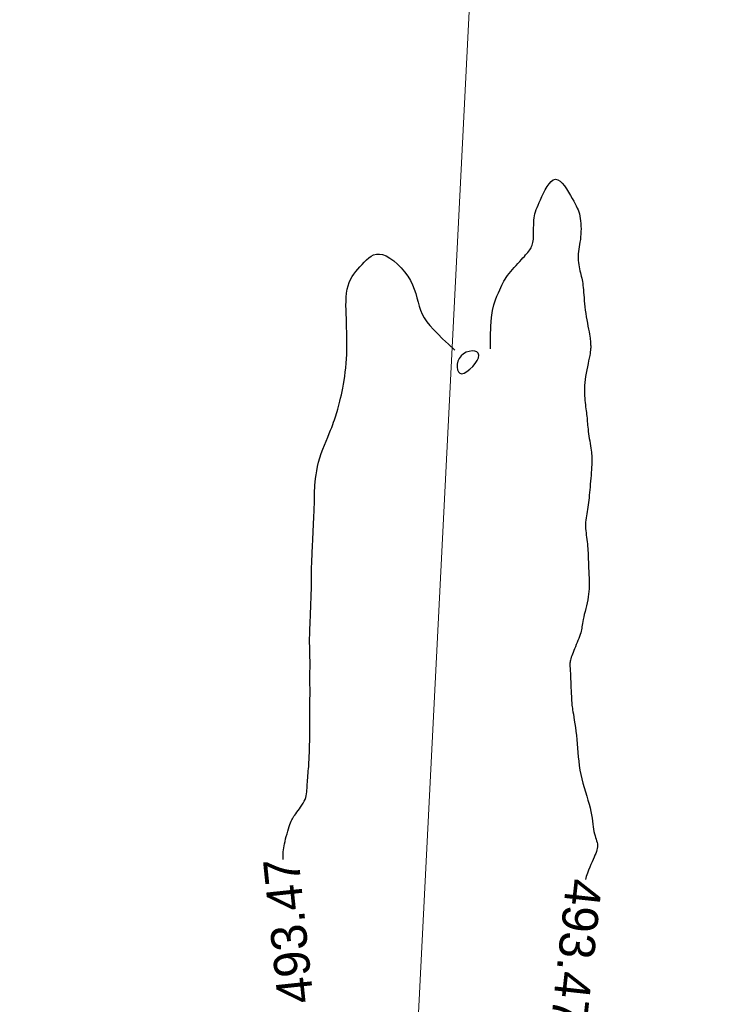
# Model space of a CAD drawing. Header units: millimetres. Extents: x 32690613 to 32693367, y 5343692 to 5344708.
# Tile 137 of 256: x 32692406 to 32692426, y 5344020 to 5344048. Entities that reach past the tile are written whole.
import ezdxf
from ezdxf.enums import TextEntityAlignment as Align

# ---------------------------------------------------------------- set-up
doc = ezdxf.new("R2010")
doc.units = ezdxf.units.MM
doc.header["$LTSCALE"] = 20
doc.layers.get('0').update_dxf_attribs({"lineweight": 18})
doc.layers.get('Defpoints').update_dxf_attribs({"color": 11, "lineweight": 18})
doc.layers.add('02-DGM_HL_493.50', color=112, linetype='Continuous')

# ---------------------------------------------------------------- blocks, each defined once
blk = doc.blocks.new('A$C78070446')
blk.add_line((4469733.773, 5343068.963), (4469667.482, 5342330.093))

msp = doc.modelspace()

# ---------------------------------------------------------------- linework, layer by layer
at = {"layer": '02-DGM_HL_493.50', "elevation": 493.5, "flags": 128}
for points in [[(32692419.559, 5344038.758), (32692419.553, 5344039.103), (32692419.562, 5344039.393), (32692419.583, 5344039.633), (32692419.614, 5344039.831), (32692419.652, 5344039.992), (32692419.693, 5344040.124), (32692419.735, 5344040.232), (32692419.776, 5344040.323), (32692419.812, 5344040.403), (32692419.844, 5344040.474), (32692419.875, 5344040.538), (32692419.904, 5344040.596), (32692419.933, 5344040.65), (32692419.964, 5344040.702), (32692419.998, 5344040.754), (32692420.035, 5344040.806), (32692420.077, 5344040.861), (32692420.123, 5344040.918), (32692420.172, 5344040.976), (32692420.222, 5344041.034), (32692420.274, 5344041.092), (32692420.324, 5344041.148), (32692420.374, 5344041.202), (32692420.42, 5344041.252), (32692420.464, 5344041.299), (32692420.503, 5344041.342), (32692420.539, 5344041.382), (32692420.572, 5344041.42), (32692420.602, 5344041.455), (32692420.628, 5344041.489), (32692420.652, 5344041.522), (32692420.673, 5344041.554), (32692420.691, 5344041.586), (32692420.707, 5344041.619), (32692420.72, 5344041.653), (32692420.732, 5344041.69), (32692420.741, 5344041.73), (32692420.748, 5344041.774), (32692420.754, 5344041.823), (32692420.757, 5344041.877), (32692420.76, 5344041.937), (32692420.761, 5344042.003), (32692420.762, 5344042.072), (32692420.763, 5344042.143), (32692420.764, 5344042.215), (32692420.767, 5344042.286), (32692420.771, 5344042.355), (32692420.778, 5344042.42), (32692420.787, 5344042.48), (32692420.8, 5344042.538), (32692420.816, 5344042.594), (32692420.835, 5344042.651), (32692420.858, 5344042.711), (32692420.885, 5344042.776), (32692420.917, 5344042.847), (32692420.953, 5344042.927), (32692420.993, 5344043.016), (32692421.038, 5344043.111), (32692421.087, 5344043.206), (32692421.14, 5344043.296), (32692421.195, 5344043.375), (32692421.253, 5344043.439), (32692421.313, 5344043.482), (32692421.375, 5344043.499), (32692421.438, 5344043.487), (32692421.501, 5344043.449), (32692421.564, 5344043.39), (32692421.626, 5344043.315), (32692421.685, 5344043.229), (32692421.741, 5344043.138), (32692421.793, 5344043.048), (32692421.841, 5344042.962), (32692421.883, 5344042.885), (32692421.92, 5344042.816), (32692421.952, 5344042.754), (32692421.98, 5344042.696), (32692422.004, 5344042.641), (32692422.024, 5344042.586), (32692422.041, 5344042.529), (32692422.055, 5344042.47), (32692422.066, 5344042.405), (32692422.076, 5344042.336), (32692422.082, 5344042.264), (32692422.087, 5344042.189), (32692422.088, 5344042.113), (32692422.087, 5344042.037), (32692422.084, 5344041.961), (32692422.077, 5344041.887), (32692422.069, 5344041.815), (32692422.058, 5344041.745), (32692422.046, 5344041.677), (32692422.035, 5344041.611), (32692422.024, 5344041.546), (32692422.014, 5344041.482), (32692422.007, 5344041.418), (32692422.004, 5344041.356), (32692422.004, 5344041.293), (32692422.008, 5344041.231), (32692422.015, 5344041.17), (32692422.024, 5344041.11), (32692422.035, 5344041.051), (32692422.047, 5344040.994), (32692422.059, 5344040.939), (32692422.072, 5344040.886), (32692422.084, 5344040.835), (32692422.096, 5344040.786), (32692422.107, 5344040.738), (32692422.117, 5344040.689), (32692422.126, 5344040.64), (32692422.135, 5344040.587), (32692422.142, 5344040.532), (32692422.149, 5344040.472), (32692422.156, 5344040.407), (32692422.161, 5344040.337), (32692422.167, 5344040.263), (32692422.173, 5344040.185), (32692422.18, 5344040.103), (32692422.187, 5344040.018), (32692422.197, 5344039.93), (32692422.207, 5344039.84), (32692422.22, 5344039.748), (32692422.235, 5344039.656), (32692422.25, 5344039.564), (32692422.266, 5344039.474), (32692422.282, 5344039.388), (32692422.297, 5344039.307), (32692422.311, 5344039.233), (32692422.323, 5344039.166), (32692422.332, 5344039.109), (32692422.34, 5344039.059), (32692422.345, 5344039.017), (32692422.35, 5344038.98), (32692422.352, 5344038.948), (32692422.354, 5344038.919), (32692422.356, 5344038.893), (32692422.357, 5344038.868), (32692422.358, 5344038.842), (32692422.358, 5344038.816), (32692422.358, 5344038.787), (32692422.356, 5344038.755), (32692422.353, 5344038.718), (32692422.348, 5344038.675), (32692422.341, 5344038.625), (32692422.33, 5344038.566), (32692422.317, 5344038.499), (32692422.301, 5344038.424), (32692422.284, 5344038.342), (32692422.266, 5344038.256), (32692422.248, 5344038.167), (32692422.232, 5344038.077), (32692422.216, 5344037.987), (32692422.204, 5344037.899), (32692422.195, 5344037.815), (32692422.188, 5344037.734), (32692422.185, 5344037.656), (32692422.184, 5344037.582), (32692422.185, 5344037.511), (32692422.188, 5344037.442), (32692422.192, 5344037.376), (32692422.198, 5344037.313), (32692422.204, 5344037.251), (32692422.21, 5344037.192), (32692422.217, 5344037.135), (32692422.225, 5344037.079), (32692422.232, 5344037.025), (32692422.239, 5344036.973), (32692422.245, 5344036.921), (32692422.251, 5344036.871), (32692422.256, 5344036.821), (32692422.26, 5344036.772), (32692422.264, 5344036.722), (32692422.268, 5344036.671), (32692422.273, 5344036.619), (32692422.278, 5344036.564), (32692422.284, 5344036.507), (32692422.291, 5344036.447), (32692422.3, 5344036.383), (32692422.31, 5344036.316), (32692422.32, 5344036.248), (32692422.331, 5344036.179), (32692422.342, 5344036.111), (32692422.353, 5344036.045), (32692422.363, 5344035.982), (32692422.371, 5344035.922), (32692422.378, 5344035.868), (32692422.384, 5344035.818), (32692422.388, 5344035.769), (32692422.39, 5344035.722), (32692422.391, 5344035.673), (32692422.391, 5344035.623), (32692422.39, 5344035.569), (32692422.387, 5344035.509), (32692422.384, 5344035.443), (32692422.379, 5344035.372), (32692422.373, 5344035.296), (32692422.367, 5344035.217), (32692422.361, 5344035.135), (32692422.354, 5344035.053), (32692422.347, 5344034.971), (32692422.34, 5344034.89), (32692422.334, 5344034.812), (32692422.327, 5344034.736), (32692422.32, 5344034.662), (32692422.313, 5344034.59), (32692422.306, 5344034.521), (32692422.298, 5344034.453), (32692422.289, 5344034.388), (32692422.28, 5344034.324), (32692422.27, 5344034.262), (32692422.259, 5344034.201), (32692422.248, 5344034.142), (32692422.238, 5344034.083), (32692422.229, 5344034.024), (32692422.222, 5344033.966), (32692422.217, 5344033.908), (32692422.214, 5344033.849), (32692422.214, 5344033.789), (32692422.217, 5344033.729), (32692422.222, 5344033.669), (32692422.229, 5344033.607), (32692422.236, 5344033.546), (32692422.244, 5344033.484), (32692422.252, 5344033.422), (32692422.26, 5344033.36), (32692422.266, 5344033.297), (32692422.272, 5344033.235), (32692422.276, 5344033.173), (32692422.28, 5344033.11), (32692422.283, 5344033.048), (32692422.286, 5344032.985), (32692422.289, 5344032.923), (32692422.291, 5344032.86), (32692422.294, 5344032.798), (32692422.296, 5344032.736), (32692422.298, 5344032.673), (32692422.301, 5344032.611), (32692422.303, 5344032.548), (32692422.306, 5344032.486), (32692422.308, 5344032.423), (32692422.311, 5344032.361), (32692422.313, 5344032.298), (32692422.315, 5344032.235), (32692422.316, 5344032.171), (32692422.315, 5344032.106), (32692422.313, 5344032.038), (32692422.308, 5344031.968), (32692422.301, 5344031.895), (32692422.29, 5344031.818), (32692422.276, 5344031.738), (32692422.259, 5344031.654), (32692422.24, 5344031.57), (32692422.22, 5344031.487), (32692422.2, 5344031.405), (32692422.18, 5344031.327), (32692422.163, 5344031.254), (32692422.148, 5344031.187), (32692422.137, 5344031.128), (32692422.128, 5344031.075), (32692422.121, 5344031.027), (32692422.114, 5344030.982), (32692422.108, 5344030.94), (32692422.101, 5344030.898), (32692422.091, 5344030.855), (32692422.079, 5344030.809), (32692422.064, 5344030.76), (32692422.045, 5344030.707), (32692422.024, 5344030.652), (32692422.001, 5344030.595), (32692421.978, 5344030.538), (32692421.953, 5344030.48), (32692421.929, 5344030.423), (32692421.906, 5344030.367), (32692421.884, 5344030.314), (32692421.864, 5344030.263), (32692421.846, 5344030.215), (32692421.83, 5344030.169), (32692421.816, 5344030.127), (32692421.804, 5344030.087), (32692421.793, 5344030.05), (32692421.786, 5344030.017), (32692421.78, 5344029.987), (32692421.777, 5344029.96), (32692421.775, 5344029.936), (32692421.775, 5344029.914), (32692421.776, 5344029.894), (32692421.777, 5344029.876), (32692421.779, 5344029.858), (32692421.781, 5344029.841), (32692421.782, 5344029.824), (32692421.784, 5344029.806), (32692421.785, 5344029.786), (32692421.786, 5344029.761), (32692421.788, 5344029.73), (32692421.789, 5344029.692), (32692421.791, 5344029.645), (32692421.794, 5344029.589), (32692421.796, 5344029.521), (32692421.799, 5344029.444), (32692421.803, 5344029.362), (32692421.806, 5344029.277), (32692421.81, 5344029.191), (32692421.813, 5344029.109), (32692421.817, 5344029.033), (32692421.82, 5344028.966), (32692421.823, 5344028.91), (32692421.827, 5344028.863), (32692421.83, 5344028.822), (32692421.834, 5344028.784), (32692421.839, 5344028.745), (32692421.845, 5344028.704), (32692421.853, 5344028.656), (32692421.862, 5344028.6), (32692421.873, 5344028.532), (32692421.886, 5344028.453), (32692421.9, 5344028.365), (32692421.914, 5344028.268), (32692421.929, 5344028.165), (32692421.943, 5344028.056), (32692421.957, 5344027.942), (32692421.969, 5344027.826), (32692421.98, 5344027.707), (32692421.99, 5344027.587), (32692422, 5344027.465), (32692422.011, 5344027.343), (32692422.024, 5344027.22), (32692422.039, 5344027.096), (32692422.058, 5344026.972), (32692422.081, 5344026.848), (32692422.109, 5344026.724), (32692422.141, 5344026.601), (32692422.176, 5344026.479), (32692422.212, 5344026.359), (32692422.247, 5344026.242), (32692422.281, 5344026.128), (32692422.313, 5344026.018), (32692422.34, 5344025.913), (32692422.363, 5344025.812), (32692422.38, 5344025.716), (32692422.395, 5344025.625), (32692422.407, 5344025.54), (32692422.417, 5344025.46), (32692422.427, 5344025.384), (32692422.438, 5344025.314), (32692422.45, 5344025.25), (32692422.463, 5344025.19), (32692422.479, 5344025.135), (32692422.495, 5344025.084), (32692422.51, 5344025.037), (32692422.524, 5344024.991), (32692422.536, 5344024.948), (32692422.544, 5344024.906), (32692422.548, 5344024.864), (32692422.547, 5344024.823), (32692422.541, 5344024.78), (32692422.531, 5344024.736), (32692422.517, 5344024.689), (32692422.498, 5344024.64), (32692422.477, 5344024.588), (32692422.452, 5344024.531), (32692422.424, 5344024.47), (32692422.395, 5344024.404), (32692422.363, 5344024.332), (32692422.331, 5344024.256), (32692422.298, 5344024.174), (32692422.266, 5344024.086), (32692422.236, 5344023.994), (32692422.212, 5344023.911)], [(32692413.754, 5344024.467), (32692413.754, 5344024.47), (32692413.754, 5344024.529), (32692413.754, 5344024.584), (32692413.756, 5344024.637), (32692413.76, 5344024.688), (32692413.765, 5344024.741), (32692413.772, 5344024.794), (32692413.782, 5344024.851), (32692413.794, 5344024.912), (32692413.808, 5344024.977), (32692413.825, 5344025.046), (32692413.844, 5344025.117), (32692413.864, 5344025.189), (32692413.884, 5344025.259), (32692413.905, 5344025.326), (32692413.925, 5344025.389), (32692413.945, 5344025.446), (32692413.963, 5344025.495), (32692413.98, 5344025.538), (32692413.998, 5344025.576), (32692414.016, 5344025.611), (32692414.035, 5344025.644), (32692414.057, 5344025.677), (32692414.081, 5344025.712), (32692414.108, 5344025.749), (32692414.139, 5344025.791), (32692414.174, 5344025.837), (32692414.209, 5344025.885), (32692414.245, 5344025.937), (32692414.28, 5344025.989), (32692414.313, 5344026.043), (32692414.343, 5344026.097), (32692414.368, 5344026.151), (32692414.387, 5344026.203), (32692414.401, 5344026.255), (32692414.411, 5344026.306), (32692414.417, 5344026.358), (32692414.422, 5344026.41), (32692414.424, 5344026.463), (32692414.426, 5344026.517), (32692414.429, 5344026.573), (32692414.432, 5344026.632), (32692414.437, 5344026.693), (32692414.442, 5344026.755), (32692414.447, 5344026.818), (32692414.453, 5344026.882), (32692414.459, 5344026.946), (32692414.465, 5344027.01), (32692414.47, 5344027.073), (32692414.474, 5344027.135), (32692414.478, 5344027.197), (32692414.481, 5344027.258), (32692414.484, 5344027.318), (32692414.487, 5344027.379), (32692414.489, 5344027.44), (32692414.491, 5344027.501), (32692414.493, 5344027.564), (32692414.495, 5344027.627), (32692414.497, 5344027.692), (32692414.499, 5344027.757), (32692414.5, 5344027.822), (32692414.502, 5344027.887), (32692414.503, 5344027.951), (32692414.504, 5344028.015), (32692414.504, 5344028.078), (32692414.504, 5344028.14), (32692414.503, 5344028.202), (32692414.502, 5344028.262), (32692414.501, 5344028.323), (32692414.5, 5344028.384), (32692414.499, 5344028.446), (32692414.499, 5344028.509), (32692414.499, 5344028.573), (32692414.499, 5344028.639), (32692414.5, 5344028.707), (32692414.501, 5344028.775), (32692414.503, 5344028.844), (32692414.504, 5344028.912), (32692414.506, 5344028.98), (32692414.507, 5344029.045), (32692414.508, 5344029.109), (32692414.508, 5344029.171), (32692414.507, 5344029.229), (32692414.507, 5344029.286), (32692414.506, 5344029.341), (32692414.505, 5344029.395), (32692414.504, 5344029.447), (32692414.503, 5344029.498), (32692414.503, 5344029.549), (32692414.503, 5344029.598), (32692414.504, 5344029.648), (32692414.505, 5344029.699), (32692414.506, 5344029.751), (32692414.507, 5344029.804), (32692414.508, 5344029.859), (32692414.508, 5344029.917), (32692414.508, 5344029.977), (32692414.507, 5344030.042), (32692414.506, 5344030.108), (32692414.504, 5344030.177), (32692414.503, 5344030.246), (32692414.501, 5344030.315), (32692414.499, 5344030.383), (32692414.498, 5344030.449), (32692414.497, 5344030.511), (32692414.497, 5344030.57), (32692414.497, 5344030.626), (32692414.497, 5344030.68), (32692414.498, 5344030.734), (32692414.5, 5344030.787), (32692414.502, 5344030.842), (32692414.504, 5344030.899), (32692414.506, 5344030.96), (32692414.508, 5344031.025), (32692414.511, 5344031.094), (32692414.514, 5344031.166), (32692414.517, 5344031.242), (32692414.52, 5344031.322), (32692414.523, 5344031.404), (32692414.526, 5344031.488), (32692414.529, 5344031.574), (32692414.532, 5344031.662), (32692414.536, 5344031.751), (32692414.539, 5344031.838), (32692414.542, 5344031.924), (32692414.545, 5344032.007), (32692414.547, 5344032.085), (32692414.549, 5344032.158), (32692414.55, 5344032.224), (32692414.551, 5344032.283), (32692414.552, 5344032.335), (32692414.552, 5344032.381), (32692414.552, 5344032.422), (32692414.551, 5344032.459), (32692414.551, 5344032.493), (32692414.551, 5344032.524), (32692414.55, 5344032.555), (32692414.551, 5344032.585), (32692414.551, 5344032.616), (32692414.552, 5344032.649), (32692414.553, 5344032.684), (32692414.555, 5344032.724), (32692414.556, 5344032.769), (32692414.559, 5344032.821), (32692414.561, 5344032.879), (32692414.564, 5344032.946), (32692414.567, 5344033.02), (32692414.571, 5344033.102), (32692414.575, 5344033.189), (32692414.579, 5344033.282), (32692414.583, 5344033.379), (32692414.588, 5344033.48), (32692414.592, 5344033.584), (32692414.597, 5344033.69), (32692414.602, 5344033.796), (32692414.606, 5344033.901), (32692414.611, 5344034.002), (32692414.615, 5344034.098), (32692414.619, 5344034.187), (32692414.622, 5344034.266), (32692414.625, 5344034.335), (32692414.628, 5344034.392), (32692414.63, 5344034.437), (32692414.631, 5344034.473), (32692414.632, 5344034.5), (32692414.633, 5344034.521), (32692414.633, 5344034.538), (32692414.633, 5344034.551), (32692414.633, 5344034.563), (32692414.632, 5344034.574), (32692414.632, 5344034.588), (32692414.631, 5344034.604), (32692414.631, 5344034.625), (32692414.631, 5344034.653), (32692414.632, 5344034.689), (32692414.633, 5344034.734), (32692414.635, 5344034.79), (32692414.639, 5344034.859), (32692414.644, 5344034.939), (32692414.651, 5344035.03), (32692414.662, 5344035.129), (32692414.676, 5344035.235), (32692414.695, 5344035.347), (32692414.718, 5344035.464), (32692414.747, 5344035.583), (32692414.782, 5344035.704), (32692414.822, 5344035.826), (32692414.866, 5344035.946), (32692414.911, 5344036.064), (32692414.957, 5344036.177), (32692415.002, 5344036.285), (32692415.044, 5344036.385), (32692415.082, 5344036.478), (32692415.115, 5344036.56), (32692415.143, 5344036.635), (32692415.168, 5344036.703), (32692415.19, 5344036.766), (32692415.209, 5344036.826), (32692415.227, 5344036.885), (32692415.245, 5344036.944), (32692415.263, 5344037.006), (32692415.282, 5344037.071), (32692415.302, 5344037.141), (32692415.322, 5344037.215), (32692415.343, 5344037.293), (32692415.364, 5344037.377), (32692415.385, 5344037.465), (32692415.405, 5344037.559), (32692415.425, 5344037.659), (32692415.444, 5344037.764), (32692415.462, 5344037.874), (32692415.478, 5344037.989), (32692415.493, 5344038.107), (32692415.507, 5344038.228), (32692415.518, 5344038.351), (32692415.527, 5344038.476), (32692415.534, 5344038.601), (32692415.538, 5344038.726), (32692415.54, 5344038.851), (32692415.54, 5344038.977), (32692415.539, 5344039.102), (32692415.536, 5344039.227), (32692415.532, 5344039.352), (32692415.528, 5344039.476), (32692415.523, 5344039.601), (32692415.518, 5344039.726), (32692415.514, 5344039.85), (32692415.513, 5344039.972), (32692415.514, 5344040.091), (32692415.52, 5344040.206), (32692415.53, 5344040.317), (32692415.547, 5344040.422), (32692415.57, 5344040.521), (32692415.602, 5344040.612), (32692415.64, 5344040.697), (32692415.685, 5344040.776), (32692415.735, 5344040.85), (32692415.788, 5344040.921), (32692415.845, 5344040.989), (32692415.904, 5344041.055), (32692415.964, 5344041.12), (32692416.024, 5344041.184), (32692416.085, 5344041.246), (32692416.149, 5344041.301), (32692416.216, 5344041.348), (32692416.287, 5344041.384), (32692416.363, 5344041.405), (32692416.446, 5344041.409), (32692416.537, 5344041.392), (32692416.636, 5344041.354), (32692416.74, 5344041.295), (32692416.847, 5344041.218), (32692416.954, 5344041.127), (32692417.057, 5344041.024), (32692417.154, 5344040.912), (32692417.241, 5344040.794), (32692417.316, 5344040.672), (32692417.376, 5344040.549), (32692417.424, 5344040.427), (32692417.463, 5344040.305), (32692417.496, 5344040.184), (32692417.528, 5344040.065), (32692417.561, 5344039.949), (32692417.599, 5344039.835), (32692417.645, 5344039.726), (32692417.702, 5344039.62), (32692417.772, 5344039.515), (32692417.857, 5344039.408), (32692417.959, 5344039.295), (32692418.078, 5344039.173), (32692418.217, 5344039.039), (32692418.377, 5344038.889), (32692418.56, 5344038.719)]]:
    msp.add_lwpolyline(points, dxfattribs=at)
msp.add_lwpolyline([(32692418.733, 5344038.559), (32692418.681, 5344038.488), (32692418.645, 5344038.407), (32692418.625, 5344038.323), (32692418.62, 5344038.242), (32692418.631, 5344038.169), (32692418.656, 5344038.111), (32692418.697, 5344038.072), (32692418.752, 5344038.06), (32692418.821, 5344038.077), (32692418.898, 5344038.12), (32692418.979, 5344038.183), (32692419.057, 5344038.259), (32692419.127, 5344038.343), (32692419.183, 5344038.428), (32692419.22, 5344038.509), (32692419.232, 5344038.579), (32692419.215, 5344038.633), (32692419.174, 5344038.67), (32692419.114, 5344038.691), (32692419.04, 5344038.696), (32692418.959, 5344038.685), (32692418.877, 5344038.659), (32692418.8, 5344038.617)], close=True, dxfattribs=at)

# ---------------------------------------------------------------- block references
at = {"layer": 'Defpoints', "rotation": 2.237485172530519}
msp.add_blockref('A$C78070446', (28434719.524, -168960.664), dxfattribs=at)

# ---------------------------------------------------------------- texts
at = {"layer": '02-DGM_HL_493.50'}
for rotation, p in [(96.0016, (32692413.899, 5344022.469, 493.5)), (263.8217, (32692421.964, 5344021.879, 493.5))]:
    msp.add_text('493.47', height=1, rotation=rotation, dxfattribs=at).set_placement(p, align=Align.MIDDLE)

doc.saveas('drawing.dxf')
